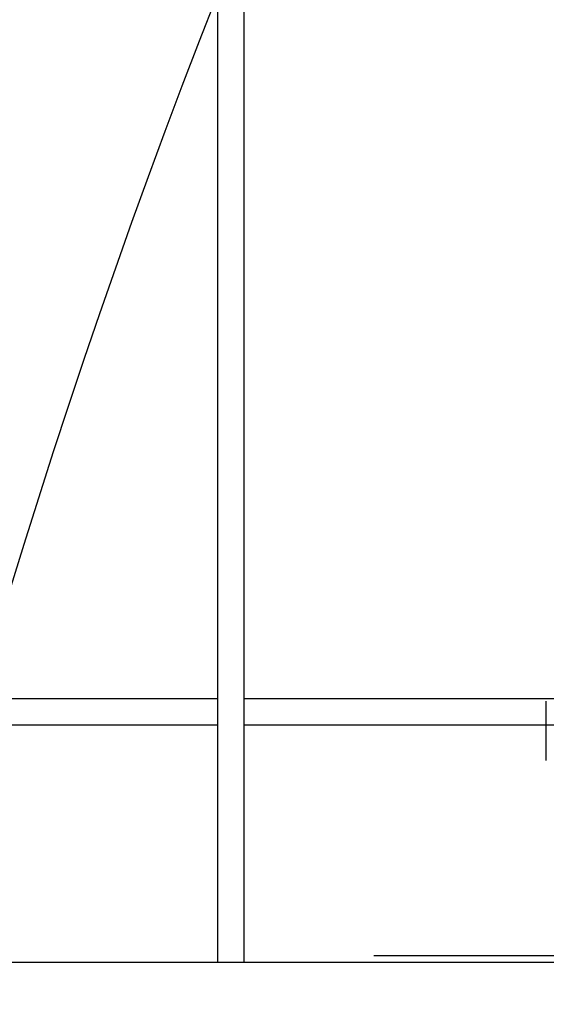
# Model space of a CAD drawing. Header units: millimetres. Extents: x 42924 to 92944, y -369470 to -179866.
# Tile 149 of 256: x 60356 to 60396, y -180945 to -180870. Entities that reach past the tile are written whole.
import ezdxf

# ---------------------------------------------------------------- set-up
doc = ezdxf.new("R2010")
doc.units = ezdxf.units.MM
doc.linetypes.add('DASHDOT', pattern=[25.4, 12.7, -6.35, 0, -6.35])
doc.layers.get('0').update_dxf_attribs({"color": 8})
for name, color, linetype in [('!! 0_ Istn-sciany', 8, 'Continuous'), ('!! 0_Osie', 8, 'DASHDOT'), ('!! 2 ZABUDOWA GK-MDF', 8, 'Continuous'), ('0-osie-liniA', 8, 'DASHDOT')]:
    doc.layers.add(name, color=color, linetype=linetype)
doc.layers.add('!!_@ wypos sanit nd', color=8, linetype='Continuous', plot=False)
doc.layers.add('E_SAP_ZASIĘG', color=150, linetype='Continuous', plot=False)

# ---------------------------------------------------------------- blocks, each defined once
blk = doc.blocks.new('A$Cff2eaf8b')
blk.add_lwpolyline([(0.20099, -0.02671), (0.20099, -0.0717)])
blk = doc.blocks.new('BLOK OSI')
at = {"layer": '0-osie-liniA', "ltscale": 5}
blk.add_lwpolyline([(48639.258, -194702.088), (55442.285, -194702.088)], dxfattribs=at)

msp = doc.modelspace()

# ---------------------------------------------------------------- linework, layer by layer
at = {"layer": '!! 0_ Istn-sciany'}
msp.add_lwpolyline([(60216.56735, -180941.3878), (60472.56735, -180941.3878)], dxfattribs=at)
at = {"layer": '!! 2 ZABUDOWA GK-MDF'}
for points in [[(60370.56735, -180941.3878), (60370.56735, -180791.3878)], [(60372.56735, -180941.3878), (60372.56735, -180791.3878)], [(60270.56735, -180921.3878), (60370.56735, -180921.3878)], [(60372.56735, -180921.3878), (60472.56735, -180921.3878)], [(60270.56735, -180923.3878), (60370.56735, -180923.3878)], [(60372.56735, -180923.3878), (60472.56735, -180923.3878)]]:
    msp.add_lwpolyline(points, dxfattribs=at)
at = {"layer": 'E_SAP_ZASIĘG'}
for centre in [(60076.8218, -181088.08994), (60928.90732, -181088.08994)]:
    msp.add_circle(centre, 600, dxfattribs=at)

# ---------------------------------------------------------------- block references
at = {"layer": '!! 0_Osie'}
msp.add_blockref('BLOK OSI', (8819.85593, 13761.2005), dxfattribs=at)
at = {"layer": '!!_@ wypos sanit nd', "xscale": 100, "yscale": 100, "zscale": 100, "rotation": 180}
msp.add_blockref('A$Cff2eaf8b', (60415.60353, -180928.75735), dxfattribs=at)

doc.saveas('drawing.dxf')
